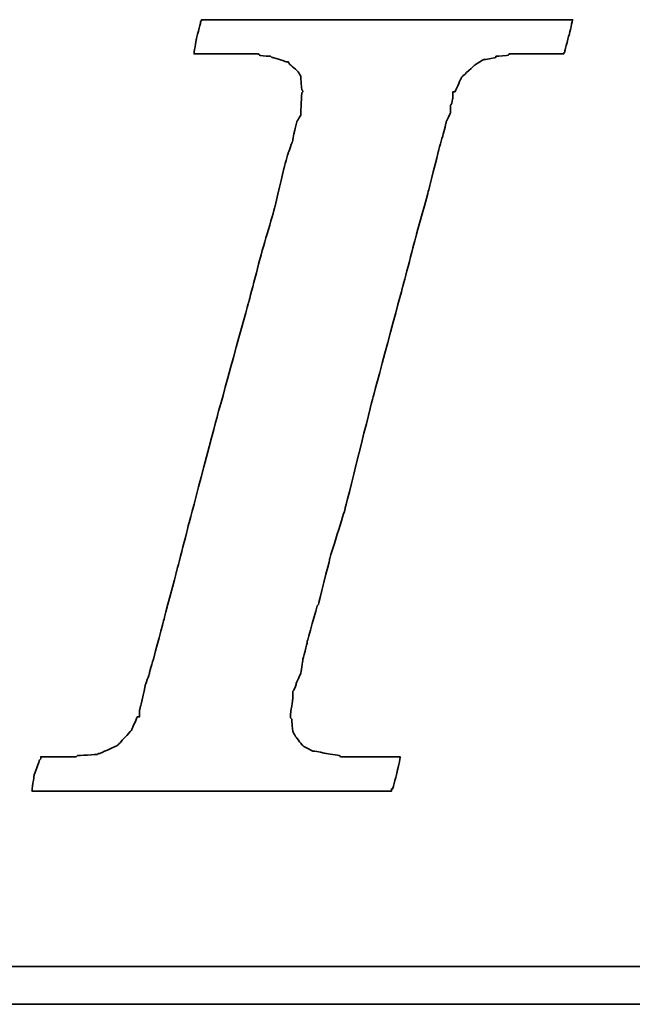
# Model space of a CAD drawing. Header units: millimetres. Extents: x 22 to 336, y 77 to 175.
# Tile 34 of 57: x 258.75 to 260.2, y 106.88 to 109.2. Entities that reach past the tile are written whole.
import ezdxf

# ---------------------------------------------------------------- set-up
doc = ezdxf.new("R2010")
doc.units = ezdxf.units.MM
doc.header["$LTSCALE"] = 0.15
doc.layers.add('DIM', color=4, linetype='CONTINUOUS')
doc.layers.add('layer 1', color=7, linetype='CONTINUOUS')

# ---------------------------------------------------------------- blocks, each defined once
blk = doc.blocks.new('TBI MOTION logo(完整正式版)')
at = {"layer": 'layer 1', "color": 22, "lineweight": 35}
for points, knots in [([(-40.59125, -7.94375), (-40.59125, -7.94375), (-40.97375, -7.94375), (-40.97375, -7.94375), (-40.97375, -7.94375), (-40.97375, -7.94375), (-41.38125, -7.94375), (-41.38125, -7.94375), (-41.38125, -7.94375), (-41.38125, -7.94375), (-41.54875, -7.94375), (-41.54875, -7.94375), (-41.54875, -7.94375), (-41.54875, -7.94375), (-41.59875, -7.94375), (-41.59875, -7.94375), (-41.59875, -7.94375), (-41.59875, -7.94375), (-41.88375, -7.94375), (-41.88375, -7.94375), (-41.88375, -7.94375), (-41.88375, -7.94375), (-41.90875, -7.91875), (-41.90875, -7.91875), (-41.90875, -7.91875), (-41.90875, -7.91875), (-42.19875, -7.87125), (-42.19875, -7.87125), (-42.19875, -7.87125), (-42.19875, -7.87125), (-42.43875, -7.82375), (-42.43875, -7.82375), (-42.43875, -7.82375), (-42.43875, -7.82375), (-42.45875, -7.82375), (-42.45875, -7.82375), (-42.45875, -7.82375), (-42.45875, -7.82375), (-42.48625, -7.82375), (-42.48625, -7.82375), (-42.48625, -7.82375), (-42.48625, -7.82375), (-42.67625, -7.72375), (-42.67625, -7.72375), (-42.67625, -7.72375), (-42.67625, -7.72375), (-42.70125, -7.70375), (-42.70125, -7.70375), (-42.70125, -7.70375), (-42.70125, -7.70375), (-42.72375, -7.67875), (-42.72375, -7.67875), (-42.72375, -7.67875), (-42.72375, -7.67875), (-42.86875, -7.48875), (-42.86875, -7.48875), (-42.86875, -7.48875), (-42.86875, -7.48875), (-42.89375, -7.43875), (-42.89375, -7.43875), (-42.89375, -7.43875), (-42.89375, -7.43875), (-42.91875, -7.38875), (-42.91875, -7.38875), (-42.91875, -7.38875), (-42.91875, -7.38875), (-42.93875, -7.12875), (-42.93875, -7.12875), (-42.93875, -7.12875), (-42.93875, -7.12875), (-42.96375, -7.10375), (-42.96375, -7.10375), (-42.96375, -7.10375), (-42.96375, -7.10375), (-42.96375, -7.05375), (-42.96375, -7.05375), (-42.96375, -7.05375), (-42.96375, -7.05375), (-42.96375, -7.00875), (-42.96375, -7.00875), (-42.96375, -7.00875), (-42.96375, -7.00875), (-42.91875, -6.69625), (-42.91875, -6.69625), (-42.91875, -6.69625), (-42.91875, -6.69625), (-42.91875, -6.62375), (-42.91875, -6.62375), (-42.91875, -6.62375), (-42.91875, -6.62375), (-42.91875, -6.59625), (-42.91875, -6.59625), (-42.91875, -6.59625), (-42.91875, -6.59625), (-42.91875, -6.57375), (-42.91875, -6.57375), (-42.91875, -6.57375), (-42.91875, -6.57375), (-42.91875, -6.52875), (-42.91875, -6.52875), (-42.91875, -6.52875), (-42.91875, -6.52875), (-42.89375, -6.50375), (-42.89375, -6.50375), (-42.89375, -6.50375), (-42.89375, -6.50375), (-42.84375, -6.38375), (-42.84375, -6.38375), (-42.84375, -6.38375), (-42.84375, -6.38375), (-42.84375, -6.35875), (-42.84375, -6.35875), (-42.84375, -6.35875), (-42.84375, -6.35875), (-42.74625, -6.14375), (-42.74625, -6.14375), (-42.74625, -6.14375), (-42.74625, -6.14375), (-42.70125, -5.85375), (-42.70125, -5.85375), (-42.70125, -5.85375), (-42.70125, -5.85375), (-42.60375, -5.47125), (-42.60375, -5.47125), (-42.60375, -5.47125), (-42.60375, -5.47125), (-42.60375, -5.44875), (-42.60375, -5.44875), (-42.60375, -5.44875), (-42.60375, -5.44875), (-42.38875, -4.67875), (-42.38875, -4.67875), (-42.38875, -4.67875), (-42.38875, -4.67875), (-42.36375, -4.65375), (-42.36375, -4.65375), (-42.36375, -4.65375), (-42.36375, -4.65375), (-42.12375, -3.69625), (-42.12375, -3.69625), (-42.12375, -3.69625), (-42.12375, -3.69625), (-42.12375, -3.67374), (-42.12375, -3.67374), (-42.12375, -3.67374), (-42.12375, -3.67374), (-41.78875, -2.59374), (-41.78875, -2.59374), (-41.78875, -2.59374), (-41.78875, -2.59374), (-41.18875, -0.19375), (-41.18875, -0.19375), (-41.18875, -0.19375), (-41.18875, -0.19375), (-40.54375, 2.20624), (-40.54375, 2.20624), (-40.54375, 2.20624), (-40.54375, 2.20624), (-40.25375, 3.30875), (-40.25375, 3.30875), (-40.25375, 3.30875), (-40.25375, 3.30875), (-39.98875, 4.27125), (-39.98875, 4.27125), (-39.98875, 4.27125), (-39.98875, 4.27125), (-39.77375, 5.13125), (-39.77375, 5.13125), (-39.77375, 5.13125), (-39.77375, 5.13125), (-39.67875, 5.47125), (-39.67875, 5.47125), (-39.67875, 5.47125), (-39.67875, 5.47125), (-39.60375, 5.75625), (-39.60375, 5.75625), (-39.60375, 5.75625), (-39.60375, 5.75625), (-39.60375, 5.78125), (-39.60375, 5.78125), (-39.60375, 5.78125), (-39.60375, 5.78125), (-39.50875, 5.97125), (-39.50875, 5.97125), (-39.50875, 5.97125), (-39.50875, 5.97125), (-39.50875, 6.13875), (-39.50875, 6.13875), (-39.50875, 6.13875), (-39.50875, 6.13875), (-39.48625, 6.16625), (-39.48625, 6.16625), (-39.48625, 6.16625), (-39.48625, 6.16625), (-39.46125, 6.28625), (-39.46125, 6.28625), (-39.46125, 6.28625), (-39.46125, 6.28625), (-39.46125, 6.42625), (-39.46125, 6.42625), (-39.46125, 6.42625), (-39.46125, 6.42625), (-39.41375, 6.42625), (-39.41375, 6.42625), (-39.41375, 6.42625), (-39.41375, 6.42625), (-39.29375, 6.69125), (-39.29375, 6.69125), (-39.29375, 6.69125), (-39.29375, 6.69125), (-39.26875, 6.74125), (-39.26875, 6.74125), (-39.26875, 6.74125), (-39.26875, 6.74125), (-39.24375, 6.76625), (-39.24375, 6.76625), (-39.24375, 6.76625), (-39.24375, 6.76625), (-38.98375, 7.00624), (-38.98375, 7.00624), (-38.98375, 7.00624), (-38.98375, 7.00624), (-38.95625, 7.02624), (-38.95625, 7.02624), (-38.95625, 7.02624), (-38.95625, 7.02624), (-38.78875, 7.12624), (-38.78875, 7.12624), (-38.78875, 7.12624), (-38.78875, 7.12624), (-38.76375, 7.12624), (-38.76375, 7.12624), (-38.76375, 7.12624), (-38.76375, 7.12624), (-38.74375, 7.12624), (-38.74375, 7.12624), (-38.74375, 7.12624), (-38.74375, 7.12624), (-38.52875, 7.17125), (-38.52875, 7.17125), (-38.52875, 7.17125), (-38.52875, 7.17125), (-38.52875, 7.19624), (-38.52875, 7.19624), (-38.52875, 7.19624), (-38.52875, 7.19624), (-38.50375, 7.19624), (-38.50375, 7.19624), (-38.50375, 7.19624), (-38.50375, 7.19624), (-38.26125, 7.21875), (-38.26125, 7.21875), (-38.26125, 7.21875), (-38.26125, 7.21875), (-38.23875, 7.24624), (-38.23875, 7.24624), (-38.23875, 7.24624), (-38.23875, 7.24624), (-38.21625, 7.24624), (-38.21625, 7.24624), (-38.21625, 7.24624), (-38.21625, 7.24624), (-38.18875, 7.24624), (-38.18875, 7.24624), (-38.18875, 7.24624), (-38.18875, 7.24624), (-37.90375, 7.24624), (-37.90375, 7.24624), (-37.90375, 7.24624), (-37.90375, 7.24624), (-37.85375, 7.24624), (-37.85375, 7.24624), (-37.85375, 7.24624), (-37.85375, 7.24624), (-37.75875, 7.24624), (-37.75875, 7.24624), (-37.75875, 7.24624), (-37.75875, 7.24624), (-37.42375, 7.24624), (-37.42375, 7.24624), (-37.42375, 7.24624), (-37.42375, 7.24624), (-37.08875, 7.24624), (-37.08875, 7.24624), (-37.08875, 7.24624), (-37.08875, 7.24624), (-37.06375, 7.24624), (-37.06375, 7.24624), (-37.06375, 7.24624), (-37.06375, 7.24624), (-37.06375, 7.26624), (-37.06375, 7.26624), (-37.06375, 7.26624), (-37.06375, 7.26624), (-37.03875, 7.29125), (-37.03875, 7.29125), (-37.03875, 7.29125), (-37.03875, 7.29125), (-37.03875, 7.31625), (-37.03875, 7.31625), (-37.03875, 7.31625), (-37.03875, 7.31625), (-36.94125, 7.67625), (-36.94125, 7.67625), (-36.94125, 7.67625), (-36.94125, 7.67625), (-36.86875, 7.98625), (-36.86875, 7.98625), (-36.86875, 7.98625), (-36.86875, 7.98625), (-36.98875, 7.98625), (-36.98875, 7.98625), (-36.98875, 7.98625), (-36.98875, 7.98625), (-37.42375, 7.98625), (-37.42375, 7.98625), (-37.42375, 7.98625), (-37.42375, 7.98625), (-37.94875, 7.98625), (-37.94875, 7.98625), (-37.94875, 7.98625), (-37.94875, 7.98625), (-38.57375, 7.98625), (-38.57375, 7.98625), (-38.57375, 7.98625), (-38.57375, 7.98625), (-39.29375, 7.98625), (-39.29375, 7.98625), (-39.29375, 7.98625), (-39.29375, 7.98625), (-40.82875, 7.98625), (-40.82875, 7.98625), (-40.82875, 7.98625), (-40.82875, 7.98625), (-42.36375, 7.98625), (-42.36375, 7.98625), (-42.36375, 7.98625), (-42.36375, 7.98625), (-43.08375, 7.98625), (-43.08375, 7.98625), (-43.08375, 7.98625), (-43.08375, 7.98625), (-43.70875, 7.98625), (-43.70875, 7.98625), (-43.70875, 7.98625), (-43.70875, 7.98625), (-44.23375, 7.98625), (-44.23375, 7.98625), (-44.23375, 7.98625), (-44.23375, 7.98625), (-44.66875, 7.98625), (-44.66875, 7.98625), (-44.66875, 7.98625), (-44.66875, 7.98625), (-44.88375, 7.98625), (-44.88375, 7.98625), (-44.88375, 7.98625), (-44.88375, 7.98625), (-44.90875, 7.94125), (-44.90875, 7.94125), (-44.90875, 7.94125), (-44.90875, 7.94125), (-44.90875, 7.91625), (-44.90875, 7.91625), (-44.90875, 7.91625), (-44.90875, 7.91625), (-45.00375, 7.55625), (-45.00375, 7.55625), (-45.00375, 7.55625), (-45.00375, 7.55625), (-45.05375, 7.24624), (-45.05375, 7.24624), (-45.05375, 7.24624), (-45.05375, 7.24624), (-44.61875, 7.24624), (-44.61875, 7.24624), (-44.61875, 7.24624), (-44.61875, 7.24624), (-44.11375, 7.24624), (-44.11375, 7.24624), (-44.11375, 7.24624), (-44.11375, 7.24624), (-43.99375, 7.24624), (-43.99375, 7.24624), (-43.99375, 7.24624), (-43.99375, 7.24624), (-43.94625, 7.24624), (-43.94625, 7.24624), (-43.94625, 7.24624), (-43.94625, 7.24624), (-43.92374, 7.24624), (-43.92374, 7.24624), (-43.92374, 7.24624), (-43.92374, 7.24624), (-43.65875, 7.24624), (-43.65875, 7.24624), (-43.65875, 7.24624), (-43.65875, 7.24624), (-43.63875, 7.21875), (-43.63875, 7.21875), (-43.63875, 7.21875), (-43.63875, 7.21875), (-43.46875, 7.19624), (-43.46875, 7.19624), (-43.46875, 7.19624), (-43.46875, 7.19624), (-43.39875, 7.19624), (-43.39875, 7.19624), (-43.39875, 7.19624), (-43.39875, 7.19624), (-43.37125, 7.17125), (-43.37125, 7.17125), (-43.37125, 7.17125), (-43.37125, 7.17125), (-43.34875, 7.17125), (-43.34875, 7.17125), (-43.34875, 7.17125), (-43.34875, 7.17125), (-43.20375, 7.12624), (-43.20375, 7.12624), (-43.20375, 7.12624), (-43.20375, 7.12624), (-43.05875, 7.07624), (-43.05875, 7.07624), (-43.05875, 7.07624), (-43.05875, 7.07624), (-43.01375, 7.07624), (-43.01375, 7.07624), (-43.01375, 7.07624), (-43.01375, 7.07624), (-42.98875, 7.02624), (-42.98875, 7.02624), (-42.98875, 7.02624), (-42.98875, 7.02624), (-42.79875, 6.86125), (-42.79875, 6.86125), (-42.79875, 6.86125), (-42.79875, 6.86125), (-42.77375, 6.81125), (-42.77375, 6.81125), (-42.77375, 6.81125), (-42.77375, 6.81125), (-42.74625, 6.76625), (-42.74625, 6.76625), (-42.74625, 6.76625), (-42.74625, 6.76625), (-42.72375, 6.47625), (-42.72375, 6.47625), (-42.72375, 6.47625), (-42.72375, 6.47625), (-42.70125, 6.45124), (-42.70125, 6.45124), (-42.70125, 6.45124), (-42.70125, 6.45124), (-42.70125, 6.42625), (-42.70125, 6.42625), (-42.70125, 6.42625), (-42.70125, 6.42625), (-42.72375, 6.40625), (-42.72375, 6.40625), (-42.72375, 6.40625), (-42.72375, 6.40625), (-42.74625, 5.97125), (-42.74625, 5.97125), (-42.74625, 5.97125), (-42.74625, 5.97125), (-42.74625, 5.94625), (-42.74625, 5.94625), (-42.74625, 5.94625), (-42.74625, 5.94625), (-42.74625, 5.92625), (-42.74625, 5.92625), (-42.74625, 5.92625), (-42.74625, 5.92625), (-42.77375, 5.87625), (-42.77375, 5.87625), (-42.77375, 5.87625), (-42.77375, 5.87625), (-42.81875, 5.80625), (-42.81875, 5.80625), (-42.81875, 5.80625), (-42.81875, 5.80625), (-42.86875, 5.63625), (-42.86875, 5.63625), (-42.86875, 5.63625), (-42.86875, 5.63625), (-42.91875, 5.39625), (-42.91875, 5.39625), (-42.91875, 5.39625), (-42.91875, 5.39625), (-42.91875, 5.37124), (-42.91875, 5.37124), (-42.91875, 5.37124), (-42.91875, 5.37124), (-43.01375, 5.10874), (-43.01375, 5.10874), (-43.01375, 5.10874), (-43.01375, 5.10874), (-43.10875, 4.77124), (-43.10875, 4.77124), (-43.10875, 4.77124), (-43.10875, 4.77124), (-43.29875, 3.95625), (-43.29875, 3.95625), (-43.29875, 3.95625), (-43.29875, 3.95625), (-43.58875, 2.95125), (-43.58875, 2.95125), (-43.58875, 2.95125), (-43.58875, 2.95125), (-43.87375, 1.87125), (-43.87375, 1.87125), (-43.87375, 1.87125), (-43.87375, 1.87125), (-44.52625, -0.50374), (-44.52625, -0.50374), (-44.52625, -0.50374), (-44.52625, -0.50374), (-45.14875, -2.85375), (-45.14875, -2.85375), (-45.14875, -2.85375), (-45.14875, -2.85375), (-45.43375, -3.95875), (-45.43375, -3.95875), (-45.43375, -3.95875), (-45.43375, -3.95875), (-45.69875, -4.96875), (-45.69875, -4.96875), (-45.69875, -4.96875), (-45.69875, -4.96875), (-45.91375, -5.78375), (-45.91375, -5.78375), (-45.91375, -5.78375), (-45.91375, -5.78375), (-46.01375, -6.11875), (-46.01375, -6.11875), (-46.01375, -6.11875), (-46.01375, -6.11875), (-46.01375, -6.14375), (-46.01375, -6.14375), (-46.01375, -6.14375), (-46.01375, -6.14375), (-46.10875, -6.40875), (-46.10875, -6.40875), (-46.10875, -6.40875), (-46.10875, -6.40875), (-46.15375, -6.64875), (-46.15375, -6.64875), (-46.15375, -6.64875), (-46.15375, -6.64875), (-46.20375, -6.83875), (-46.20375, -6.83875), (-46.20375, -6.83875), (-46.20375, -6.83875), (-46.22875, -6.93375), (-46.22875, -6.93375), (-46.22875, -6.93375), (-46.22875, -6.93375), (-46.22875, -7.07875), (-46.22875, -7.07875), (-46.22875, -7.07875), (-46.22875, -7.07875), (-46.27375, -7.07875), (-46.27375, -7.07875), (-46.27375, -7.07875), (-46.27375, -7.07875), (-46.39375, -7.34375), (-46.39375, -7.34375), (-46.39375, -7.34375), (-46.39375, -7.34375), (-46.39375, -7.36875), (-46.39375, -7.36875), (-46.39375, -7.36875), (-46.39375, -7.36875), (-46.42125, -7.38875), (-46.42125, -7.38875), (-46.42125, -7.38875), (-46.42125, -7.38875), (-46.68375, -7.67875), (-46.68375, -7.67875), (-46.68375, -7.67875), (-46.68375, -7.67875), (-46.70875, -7.70375), (-46.70875, -7.70375), (-46.70875, -7.70375), (-46.70875, -7.70375), (-46.75375, -7.72375), (-46.75375, -7.72375), (-46.75375, -7.72375), (-46.75375, -7.72375), (-47.08875, -7.87125), (-47.08875, -7.87125), (-47.08875, -7.87125), (-47.08875, -7.87125), (-47.11625, -7.87125), (-47.11625, -7.87125), (-47.11625, -7.87125), (-47.11625, -7.87125), (-47.13875, -7.89375), (-47.13875, -7.89375), (-47.13875, -7.89375), (-47.13875, -7.89375), (-47.56875, -7.91875), (-47.56875, -7.91875), (-47.56875, -7.91875), (-47.56875, -7.91875), (-47.59625, -7.94375), (-47.59625, -7.94375), (-47.59625, -7.94375), (-47.59625, -7.94375), (-47.64375, -7.94375), (-47.64375, -7.94375), (-47.64375, -7.94375), (-47.64375, -7.94375), (-47.73625, -7.94375), (-47.73625, -7.94375), (-47.73625, -7.94375), (-47.73625, -7.94375), (-48.07375, -7.94375), (-48.07375, -7.94375), (-48.07375, -7.94375), (-48.07375, -7.94375), (-48.36125, -7.94375), (-48.36125, -7.94375), (-48.36125, -7.94375), (-48.36125, -7.94375), (-48.36125, -7.96625), (-48.36125, -7.96625), (-48.36125, -7.96625), (-48.36125, -7.96625), (-48.36125, -7.99125), (-48.36125, -7.99125), (-48.36125, -7.99125), (-48.36125, -7.99125), (-48.38875, -8.01375), (-48.38875, -8.01375), (-48.38875, -8.01375), (-48.38875, -8.01375), (-48.50875, -8.34875), (-48.50875, -8.34875), (-48.50875, -8.34875), (-48.50875, -8.34875), (-48.55375, -8.68625), (-48.55375, -8.68625), (-48.55375, -8.68625), (-48.55375, -8.68625), (-48.45875, -8.68625), (-48.45875, -8.68625), (-48.45875, -8.68625), (-48.45875, -8.68625), (-48.07375, -8.68625), (-48.07375, -8.68625), (-48.07375, -8.68625), (-48.07375, -8.68625), (-47.52375, -8.68625), (-47.52375, -8.68625), (-47.52375, -8.68625), (-47.52375, -8.68625), (-46.92375, -8.68625), (-46.92375, -8.68625), (-46.92375, -8.68625), (-46.92375, -8.68625), (-46.25375, -8.68625), (-46.25375, -8.68625), (-46.25375, -8.68625), (-46.25375, -8.68625), (-46.20375, -8.68625), (-46.20375, -8.68625), (-46.20375, -8.68625), (-46.20375, -8.68625), (-44.71375, -8.68625), (-44.71375, -8.68625), (-44.71375, -8.68625), (-44.71375, -8.68625), (-43.22875, -8.68625), (-43.22875, -8.68625), (-43.22875, -8.68625), (-43.22875, -8.68625), (-42.55875, -8.68625), (-42.55875, -8.68625), (-42.55875, -8.68625), (-42.55875, -8.68625), (-42.50875, -8.68625), (-42.50875, -8.68625), (-42.50875, -8.68625), (-42.50875, -8.68625), (-41.93375, -8.68625), (-41.93375, -8.68625), (-41.93375, -8.68625), (-41.93375, -8.68625), (-41.38125, -8.68625), (-41.38125, -8.68625), (-41.38125, -8.68625), (-41.38125, -8.68625), (-40.97375, -8.68625), (-40.97375, -8.68625), (-40.97375, -8.68625), (-40.97375, -8.68625), (-40.78125, -8.68625), (-40.78125, -8.68625), (-40.78125, -8.68625), (-40.78125, -8.68625), (-40.78125, -8.63875), (-40.78125, -8.63875), (-40.78125, -8.63875), (-40.78125, -8.63875), (-40.75875, -8.63875), (-40.75875, -8.63875), (-40.75875, -8.63875), (-40.75875, -8.63875), (-40.66375, -8.27875), (-40.66375, -8.27875), (-40.66375, -8.27875), (-40.66375, -8.27875), (-40.59125, -7.94375), (-40.59125, -7.94375)], [0, 0, 0, 0, 0.00558659, 0.00558659, 0.00558659, 0.0055866, 0.01117318, 0.01117318, 0.01117318, 0.01117319, 0.01675978, 0.01675978, 0.01675978, 0.01675979, 0.02234637, 0.02234637, 0.02234637, 0.02234638, 0.02793296, 0.02793296, 0.02793296, 0.02793297, 0.03351955, 0.03351955, 0.03351955, 0.03351956, 0.03910615, 0.03910615, 0.03910615, 0.03910616, 0.04469274, 0.04469274, 0.04469274, 0.04469275, 0.05027933, 0.05027933, 0.05027933, 0.05027934, 0.05586592, 0.05586592, 0.05586592, 0.05586593, 0.06145251, 0.06145251, 0.06145251, 0.06145252, 0.06703911, 0.06703911, 0.06703911, 0.06703912, 0.0726257, 0.0726257, 0.0726257, 0.07262571, 0.07821229, 0.07821229, 0.07821229, 0.0782123, 0.08379888, 0.08379888, 0.08379888, 0.08379889, 0.08938547, 0.08938547, 0.08938547, 0.08938548, 0.09497207, 0.09497207, 0.09497207, 0.09497208, 0.10055866, 0.10055866, 0.10055866, 0.10055867, 0.10614525, 0.10614525, 0.10614525, 0.10614526, 0.11173184, 0.11173184, 0.11173184, 0.11173185, 0.11731844, 0.11731844, 0.11731844, 0.11731845, 0.12290503, 0.12290503, 0.12290503, 0.12290504, 0.12849162, 0.12849162, 0.12849162, 0.12849163, 0.13407821, 0.13407821, 0.13407821, 0.13407822, 0.1396648, 0.1396648, 0.1396648, 0.13966481, 0.1452514, 0.1452514, 0.1452514, 0.14525141, 0.15083799, 0.15083799, 0.15083799, 0.150838, 0.15642458, 0.15642458, 0.15642458, 0.15642459, 0.16201117, 0.16201117, 0.16201117, 0.16201118, 0.16759777, 0.16759777, 0.16759777, 0.16759778, 0.17318436, 0.17318436, 0.17318436, 0.17318437, 0.17877095, 0.17877095, 0.17877095, 0.17877096, 0.18435754, 0.18435754, 0.18435754, 0.18435755, 0.18994413, 0.18994413, 0.18994413, 0.18994414, 0.19553073, 0.19553073, 0.19553073, 0.19553074, 0.20111732, 0.20111732, 0.20111732, 0.20111733, 0.20670391, 0.20670391, 0.20670391, 0.20670392, 0.2122905, 0.2122905, 0.2122905, 0.21229051, 0.21787709, 0.21787709, 0.21787709, 0.2178771, 0.22346369, 0.22346369, 0.22346369, 0.2234637, 0.22905028, 0.22905028, 0.22905028, 0.22905029, 0.23463687, 0.23463687, 0.23463687, 0.23463688, 0.24022346, 0.24022346, 0.24022346, 0.24022347, 0.24581006, 0.24581006, 0.24581006, 0.24581007, 0.25139665, 0.25139665, 0.25139665, 0.25139666, 0.25698324, 0.25698324, 0.25698324, 0.25698325, 0.26256983, 0.26256983, 0.26256983, 0.26256984, 0.26815642, 0.26815642, 0.26815642, 0.26815643, 0.27374302, 0.27374302, 0.27374302, 0.27374303, 0.27932961, 0.27932961, 0.27932961, 0.27932962, 0.2849162, 0.2849162, 0.2849162, 0.28491621, 0.29050279, 0.29050279, 0.29050279, 0.2905028, 0.29608939, 0.29608939, 0.29608939, 0.2960894, 0.30167598, 0.30167598, 0.30167598, 0.30167599, 0.30726257, 0.30726257, 0.30726257, 0.30726258, 0.31284916, 0.31284916, 0.31284916, 0.31284917, 0.31843575, 0.31843575, 0.31843575, 0.31843576, 0.32402235, 0.32402235, 0.32402235, 0.32402236, 0.32960894, 0.32960894, 0.32960894, 0.32960895, 0.33519553, 0.33519553, 0.33519553, 0.33519554, 0.34078212, 0.34078212, 0.34078212, 0.34078213, 0.34636872, 0.34636872, 0.34636872, 0.34636873, 0.35195531, 0.35195531, 0.35195531, 0.35195532, 0.3575419, 0.3575419, 0.3575419, 0.35754191, 0.36312849, 0.36312849, 0.36312849, 0.3631285, 0.36871508, 0.36871508, 0.36871508, 0.36871509, 0.37430168, 0.37430168, 0.37430168, 0.37430169, 0.37988827, 0.37988827, 0.37988827, 0.37988828, 0.38547486, 0.38547486, 0.38547486, 0.38547487, 0.39106145, 0.39106145, 0.39106145, 0.39106146, 0.39664804, 0.39664804, 0.39664804, 0.39664805, 0.40223464, 0.40223464, 0.40223464, 0.40223465, 0.40782123, 0.40782123, 0.40782123, 0.40782124, 0.41340782, 0.41340782, 0.41340782, 0.41340783, 0.41899441, 0.41899441, 0.41899441, 0.41899442, 0.42458101, 0.42458101, 0.42458101, 0.42458102, 0.4301676, 0.4301676, 0.4301676, 0.43016761, 0.43575419, 0.43575419, 0.43575419, 0.4357542, 0.44134078, 0.44134078, 0.44134078, 0.44134079, 0.44692737, 0.44692737, 0.44692737, 0.44692738, 0.45251397, 0.45251397, 0.45251397, 0.45251398, 0.45810056, 0.45810056, 0.45810056, 0.45810057, 0.46368715, 0.46368715, 0.46368715, 0.46368716, 0.46927374, 0.46927374, 0.46927374, 0.46927375, 0.47486034, 0.47486034, 0.47486034, 0.47486035, 0.48044693, 0.48044693, 0.48044693, 0.48044694, 0.48603352, 0.48603352, 0.48603352, 0.48603353, 0.49162011, 0.49162011, 0.49162011, 0.49162012, 0.4972067, 0.4972067, 0.4972067, 0.49720671, 0.5027933, 0.5027933, 0.5027933, 0.50279331, 0.50837989, 0.50837989, 0.50837989, 0.5083799, 0.51396648, 0.51396648, 0.51396648, 0.51396649, 0.51955307, 0.51955307, 0.51955307, 0.51955308, 0.52513966, 0.52513966, 0.52513966, 0.52513967, 0.53072626, 0.53072626, 0.53072626, 0.53072627, 0.53631285, 0.53631285, 0.53631285, 0.53631286, 0.54189944, 0.54189944, 0.54189944, 0.54189945, 0.54748603, 0.54748603, 0.54748603, 0.54748604, 0.55307263, 0.55307263, 0.55307263, 0.55307264, 0.55865922, 0.55865922, 0.55865922, 0.55865923, 0.56424581, 0.56424581, 0.56424581, 0.56424582, 0.5698324, 0.5698324, 0.5698324, 0.56983241, 0.57541899, 0.57541899, 0.57541899, 0.575419, 0.58100559, 0.58100559, 0.58100559, 0.5810056, 0.58659218, 0.58659218, 0.58659218, 0.58659219, 0.59217877, 0.59217877, 0.59217877, 0.59217878, 0.59776536, 0.59776536, 0.59776536, 0.59776537, 0.60335196, 0.60335196, 0.60335196, 0.60335197, 0.60893855, 0.60893855, 0.60893855, 0.60893856, 0.61452514, 0.61452514, 0.61452514, 0.61452515, 0.62011173, 0.62011173, 0.62011173, 0.62011174, 0.62569832, 0.62569832, 0.62569832, 0.62569833, 0.63128492, 0.63128492, 0.63128492, 0.63128493, 0.63687151, 0.63687151, 0.63687151, 0.63687152, 0.6424581, 0.6424581, 0.6424581, 0.64245811, 0.64804469, 0.64804469, 0.64804469, 0.6480447, 0.65363128, 0.65363128, 0.65363128, 0.65363129, 0.65921788, 0.65921788, 0.65921788, 0.65921789, 0.66480447, 0.66480447, 0.66480447, 0.66480448, 0.67039106, 0.67039106, 0.67039106, 0.67039107, 0.67597765, 0.67597765, 0.67597765, 0.67597766, 0.68156425, 0.68156425, 0.68156425, 0.68156426, 0.68715084, 0.68715084, 0.68715084, 0.68715085, 0.69273743, 0.69273743, 0.69273743, 0.69273744, 0.69832402, 0.69832402, 0.69832402, 0.69832403, 0.70391061, 0.70391061, 0.70391061, 0.70391062, 0.70949721, 0.70949721, 0.70949721, 0.70949722, 0.7150838, 0.7150838, 0.7150838, 0.71508381, 0.72067039, 0.72067039, 0.72067039, 0.7206704, 0.72625698, 0.72625698, 0.72625698, 0.72625699, 0.73184358, 0.73184358, 0.73184358, 0.73184359, 0.73743017, 0.73743017, 0.73743017, 0.73743018, 0.74301676, 0.74301676, 0.74301676, 0.74301677, 0.74860335, 0.74860335, 0.74860335, 0.74860336, 0.75418994, 0.75418994, 0.75418994, 0.75418995, 0.75977654, 0.75977654, 0.75977654, 0.75977655, 0.76536313, 0.76536313, 0.76536313, 0.76536314, 0.77094972, 0.77094972, 0.77094972, 0.77094973, 0.77653631, 0.77653631, 0.77653631, 0.77653632, 0.78212291, 0.78212291, 0.78212291, 0.78212292, 0.7877095, 0.7877095, 0.7877095, 0.78770951, 0.79329609, 0.79329609, 0.79329609, 0.7932961, 0.79888268, 0.79888268, 0.79888268, 0.79888269, 0.80446927, 0.80446927, 0.80446927, 0.80446928, 0.81005587, 0.81005587, 0.81005587, 0.81005588, 0.81564246, 0.81564246, 0.81564246, 0.81564247, 0.82122905, 0.82122905, 0.82122905, 0.82122906, 0.82681564, 0.82681564, 0.82681564, 0.82681565, 0.83240223, 0.83240223, 0.83240223, 0.83240224, 0.83798883, 0.83798883, 0.83798883, 0.83798884, 0.84357542, 0.84357542, 0.84357542, 0.84357543, 0.84916201, 0.84916201, 0.84916201, 0.84916202, 0.8547486, 0.8547486, 0.8547486, 0.85474861, 0.8603352, 0.8603352, 0.8603352, 0.86033521, 0.86592179, 0.86592179, 0.86592179, 0.8659218, 0.87150838, 0.87150838, 0.87150838, 0.87150839, 0.87709497, 0.87709497, 0.87709497, 0.87709498, 0.88268156, 0.88268156, 0.88268156, 0.88268157, 0.88826816, 0.88826816, 0.88826816, 0.88826817, 0.89385475, 0.89385475, 0.89385475, 0.89385476, 0.89944134, 0.89944134, 0.89944134, 0.89944135, 0.90502793, 0.90502793, 0.90502793, 0.90502794, 0.91061453, 0.91061453, 0.91061453, 0.91061454, 0.91620112, 0.91620112, 0.91620112, 0.91620113, 0.92178771, 0.92178771, 0.92178771, 0.92178772, 0.9273743, 0.9273743, 0.9273743, 0.92737431, 0.93296089, 0.93296089, 0.93296089, 0.9329609, 0.93854749, 0.93854749, 0.93854749, 0.9385475, 0.94413408, 0.94413408, 0.94413408, 0.94413409, 0.94972067, 0.94972067, 0.94972067, 0.94972068, 0.95530726, 0.95530726, 0.95530726, 0.95530727, 0.96089385, 0.96089385, 0.96089385, 0.96089386, 0.96648045, 0.96648045, 0.96648045, 0.96648046, 0.97206704, 0.97206704, 0.97206704, 0.97206705, 0.97765363, 0.97765363, 0.97765363, 0.97765364, 0.98324022, 0.98324022, 0.98324022, 0.98324023, 0.98882682, 0.98882682, 0.98882682, 0.98882683, 0.99441341, 0.99441341, 0.99441341, 0.99441342, 1, 1, 1, 1]), ([(75.90875, -9.47875), (75.90875, -9.47875), (75.90875, -12.28625), (75.90875, -12.28625), (75.90875, -12.28625), (75.90875, -12.28625), (75.90875, -12.47875), (75.90875, -12.47875), (75.90875, -12.47875), (75.90875, -12.47875), (75.71625, -12.47875), (75.71625, -12.47875), (75.71625, -12.47875), (75.71625, -12.47875), (-88.32875, -12.47875), (-88.32875, -12.47875), (-88.32875, -12.47875), (-88.32875, -12.47875), (-88.32875, -13.29375), (-88.32875, -13.29375), (-88.32875, -13.29375), (-88.32875, -13.29375), (82.89125, -13.29375), (82.89125, -13.29375), (82.89125, -13.29375), (82.89125, -13.29375), (75.90875, -9.47875), (75.90875, -9.47875)], [0, 0, 0, 0, 0.14285714, 0.14285714, 0.14285714, 0.14285715, 0.28571429, 0.28571429, 0.28571429, 0.2857143, 0.42857143, 0.42857143, 0.42857143, 0.42857144, 0.57142857, 0.57142857, 0.57142857, 0.57142858, 0.71428571, 0.71428571, 0.71428571, 0.71428572, 0.85714286, 0.85714286, 0.85714286, 0.85714287, 1, 1, 1, 1])]:
    blk.add_open_spline(points, degree=3, knots=knots, dxfattribs=at)

msp = doc.modelspace()

# ---------------------------------------------------------------- block references
at = {"layer": 'DIM', "color": 0, "xscale": 0.1094605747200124, "yscale": 0.1094605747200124, "zscale": 0.1094605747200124}
msp.add_blockref('TBI MOTION logo(完整正式版)', (264.0948, 108.3306), dxfattribs=at)

doc.saveas('drawing.dxf')
